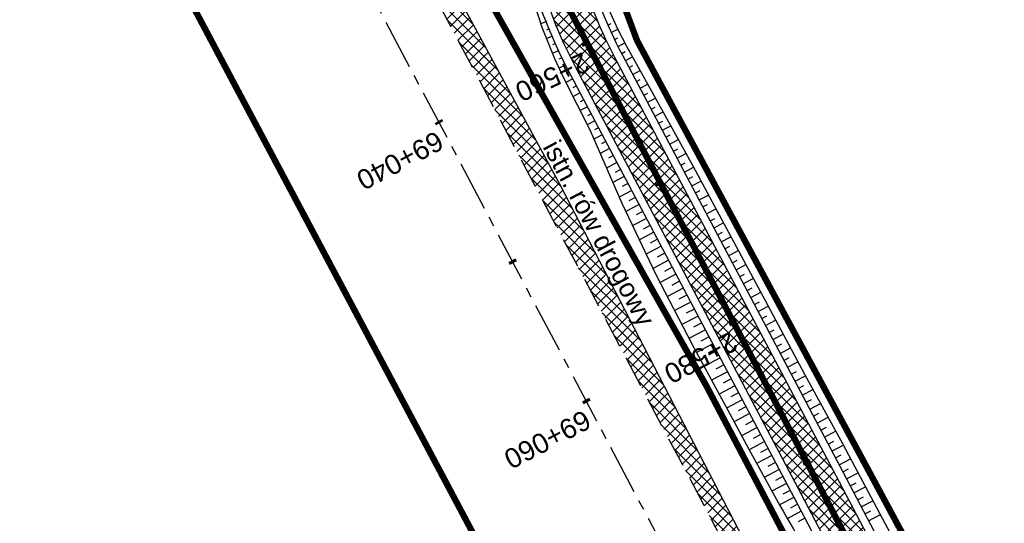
# Model space of a CAD drawing. Header units: metres. Extents: x 7529682 to 7533751, y 5721195 to 5727842.
# Tile 89 of 210: x 7530874 to 7530936, y 5725508 to 5725540. Entities that reach past the tile are written whole.
import ezdxf

# ---------------------------------------------------------------- set-up
doc = ezdxf.new("R2010")
doc.units = ezdxf.units.M
for name, pattern in [('817-dzialki-09-05-04$0$HIDDEN', [0.375, 0.25, -0.125]), ('ACAD_ISO05W100', [33, 24, -3, 0, -3, 0, -3]), ('CENTER', [50.8, 31.75, -6.35, 6.35, -6.35]), ('CENTER2', [28.575, 19.05, -3.175, 3.175, -3.175]), ('HIDDEN', [9.525, 6.35, -3.175])]:
    doc.linetypes.add(name, pattern=pattern)
for name, color, linetype in [('C-DROGI-SYTUACJA', 7, 'Continuous'), ('C-DROGI-SYTUACJA-ETYKIETY', 7, 'Continuous'), ('D-hatch-pobocza', 131, 'Continuous'), ('D-pobocza', 60, 'Continuous'), ('D-rowy', 160, 'Continuous'), ('D-skarpa', 2, 'Continuous'), ('D-skarpa-kreskowanie', 2, 'Continuous')]:
    doc.layers.add(name, color=color, linetype=linetype)
for name, color, linetype, lineweight, true_color in [('D-ewidencja-numery', 7, 'Continuous', 50, 0x40ff00), ('D-hatch-ciag-pieszo-rowerowy', 7, 'Continuous', 13, 0xff9f80), ('D-LR-etap-III', 7, '817-dzialki-09-05-04$0$HIDDEN', 50, 0x00008f)]:
    doc.layers.add(name, color=color, linetype=linetype, lineweight=lineweight, true_color=true_color)
for name, color, linetype, lineweight in [('D-krawędzie', 3, 'Continuous', 30), ('D-obrzeża', 2, 'Continuous', 30), ('D-opisy', 2, 'Continuous', 30), ('D-oś', 10, 'CENTER', 30), ('D-pas-drogowy', 7, 'ACAD_ISO05W100', 50)]:
    doc.layers.add(name, color=color, linetype=linetype, lineweight=lineweight)
doc.layers.add('poprzeczki', color=7, linetype='Continuous', true_color=0x0000c7)
doc.styles.get("Standard").update_dxf_attribs({"font": 'arial.ttf'})
pattern_1 = [(45, (0, 0), (-0.33675960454, 0.33675960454), []), (135, (0, 0), (-0.33675960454, -0.33675960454), [])]

# ---------------------------------------------------------------- blocks, each defined once
blk = doc.blocks.new('AeccTickLine')
at = {"color": 0, "linetype": 'ByBlock', "lineweight": -2}
blk.add_line((0, 1), (0, -1), dxfattribs=at)

msp = doc.modelspace()

# ---------------------------------------------------------------- hatches: boundary and pattern name
at = {"layer": 'D-hatch-ciag-pieszo-rowerowy'}
h = msp.add_hatch(dxfattribs=at)
h.set_pattern_fill('ANSI37', color=256, scale=0.15, style=0)
h.set_pattern_definition(pattern_1)
h.paths.add_polyline_path([(7530908.012, 5725550.564), (7530907.843, 5725555.506, 0.112773), (7530906.702, 5725559.812), (7530903.597, 5725565.724, -0.119345), (7530903.024, 5725568.007), (7530902.99, 5725572.112), (7530902.831, 5725572.036), (7530899.665, 5725570.523), (7530904.4, 5725561.506, -0.112773), (7530906.681, 5725552.894), (7530906.773, 5725550.234, 0.113466), (7530910.233, 5725537.244), (7530924.386, 5725510.469), (7530927.177, 5725505.157), (7530928.436, 5725505.448), (7530925.491, 5725511.052), (7530911.472, 5725537.574, -0.113466)])
h.paths.add_polyline_path([(7530906.773, 5725550.234), (7530906.681, 5725552.894, 0.112773), (7530904.4, 5725561.506), (7530899.665, 5725570.523), (7530898.537, 5725569.984), (7530903.161, 5725561.178, -0.112773), (7530905.442, 5725552.566), (7530905.533, 5725549.904, 0.113466), (7530908.993, 5725536.913), (7530923.28, 5725509.886), (7530925.918, 5725504.866), (7530927.177, 5725505.157), (7530924.386, 5725510.469), (7530910.233, 5725537.244, -0.113466)])
at = {"layer": 'D-hatch-pobocza'}
h = msp.add_hatch(dxfattribs=at)
h.set_pattern_fill('ANSI37', color=256, scale=0.15, style=0)
h.set_pattern_definition(pattern_1)
h.paths.add_polyline_path([(7531057.01, 5725246.72), (7531044.19, 5725271.11), (7531030.97, 5725296.42), (7531019.37, 5725318.31), (7531007.54, 5725340.71), (7530994.47, 5725365.47), (7530982.58, 5725387.65), (7530971.81, 5725408.22), (7530959.96, 5725430.76), (7530944.54, 5725460.14), (7530935.92, 5725477.07), (7530923.1, 5725500.31), (7530908, 5725529.49), (7530889.658, 5725563.375), (7530889.586, 5725561.257), (7530918.172, 5725507.178), (7530950.163, 5725446.305), (7530993.419, 5725364.265), (7531022.766, 5725308.719), (7531053.81, 5725249.872), (7531081.166, 5725197.875), (7531103.902, 5725154.541), (7531128.123, 5725108.448), (7531149.321, 5725068.209), (7531151.44, 5725067.36), (7531152.004, 5725067.286), (7531141.2, 5725086.69), (7531129.87, 5725108.78), (7531118.46, 5725130.11), (7531107.39, 5725151.39), (7531095.36, 5725174.01), (7531083.61, 5725196.49), (7531071.56, 5725218.8)])

# ---------------------------------------------------------------- linework, layer by layer
at = {"layer": 'C-DROGI-SYTUACJA', "color": 10, "linetype": 'CENTER2', "lineweight": 35, "ltscale": 0.2}
msp.add_lwpolyline([(7530894.636, 5725580.102), (7530904.4, 5725561.506, -0.112773), (7530906.681, 5725552.894), (7530906.773, 5725550.234, 0.113466), (7530910.233, 5725537.244), (7530924.386, 5725510.469), (7530956.378, 5725449.593), (7530999.633, 5725367.556), (7531020.53, 5725328.004, 0.004067), (7531022.845, 5725323.708), (7531022.845, 5725323.708), (7531032.808, 5725305.571, -0.004228)], format="xyb", dxfattribs=at)
at = {"layer": 'D-ewidencja-numery', "color": 12, "ltscale": 15, "true_color": 0xc70000}
msp.add_lwpolyline([(7530900.952, 5725579.946), (7530904.81, 5725571.977), (7530903.682, 5725568.566), (7530908.901, 5725558.845), (7530910.252, 5725545.672), (7530912.873, 5725538.646), (7530945.278, 5725478.464), (7530959.692, 5725450.246), (7531002.827, 5725368.192), (7531044.704, 5725290.314), (7531064.099, 5725253.213), (7531083.01, 5725216.678), (7531113.013, 5725158.466), (7531137.364, 5725113.071), (7531150.831, 5725086.712), (7531159.746, 5725076.641), (7531166.31, 5725074.58), (7531172.29, 5725062.58)], dxfattribs=at)
at = {"layer": 'D-krawędzie', "linetype": 'HIDDEN', "ltscale": 0.3, "flags": 128}
msp.add_lwpolyline([(7530572.01, 5726166.06), (7530620.381, 5726072.761), (7530641.555, 5726032.008), (7530660.961, 5725995.07), (7530689.128, 5725941.54), (7530707.336, 5725907.032), (7530725.256, 5725873.093), (7530743.97, 5725837.654), (7530770.527, 5725787.119), (7530787.864, 5725754.267), (7530809.898, 5725712.542), (7530824.739, 5725684.389), (7530840.856, 5725653.693), (7530860.675, 5725616.154), (7530865.283, 5725607.394), (7530878.05, 5725583.08), (7530918.172, 5725507.178), (7530950.163, 5725446.305), (7530993.419, 5725364.265), (7531022.766, 5725308.719), (7531053.81, 5725249.872), (7531081.166, 5725197.875), (7531103.902, 5725154.541), (7531128.123, 5725108.448), (7531149.3, 5725068.25), (7531167.38, 5725033.767), (7531197.165, 5724976.988), (7531228.151, 5724918.034), (7531253.153, 5724870.491), (7531286.796, 5724806.654), (7531306.74, 5724768.665), (7531335.094, 5724714.652), (7531357.319, 5724672.439), (7531373.645, 5724641.454), (7531392.162, 5724605.999), (7531418.48, 5724555.853), (7531439.727, 5724515.582), (7531468.399, 5724461.077), (7531491.782, 5724416.528), (7531531.99, 5724339.833), (7531557.227, 5724291.659), (7531569.852, 5724267.577), (7531591.376, 5724226.548), (7531610.004, 5724191.103), (7531616.883, 5724177.999), (7531629.985, 5724153.025), (7531641.007, 5724132.022), (7531664.906, 5724087.617), (7531677.644, 5724064.786), (7531683.112, 5724054.988), (7531686.753, 5724048.18), (7531695.448, 5724031.697), (7531703.749, 5724015.917), (7531709.214, 5724005.514), (7531719.389, 5723986.147), (7531726.295, 5723973), (7531732.741, 5723960.736), (7531735.13, 5723956.19)], dxfattribs=at)
at = {"layer": 'D-LR-etap-III', "ltscale": 10, "flags": 128}
msp.add_lwpolyline([(7531750.474, 5723895.103, 0.4, 0.4, 0), (7531750.505, 5723895.13, 0.4, 0.4, 0), (7531682.71, 5724022.92, 0.4, 0.4, 0), (7531619.177, 5724147.204, 0.4, 0.4, 0), (7531592.309, 5724198.489, 0.4, 0.4, 0), (7531553.264, 5724272.919, 0.4, 0.4, 0), (7531504.02, 5724366.79, 0.4, 0.4, 0), (7531482.09, 5724407.62, 0.4, 0.4, 0), (7531412.35, 5724541.183, 0.4, 0.4, 0), (7531388.464, 5724586.93, 0.4, 0.4, 0), (7531345.12, 5724669.94, 0.4, 0.4, 0), (7531127.66, 5725081.67, 0.4, 0.4, 0), (7531059.253, 5725211.041, 0.4, 0.4, 0), (7531008.007, 5725307.954, 0.4, 0.4, 0), (7530964.182, 5725390.836, 0.4, 0.4, 0), (7530914.557, 5725484.684, 0.4, 0.4, 0), (7530865.243, 5725577.494, 0.4, 0.4, 0), (7530840.085, 5725624.059, 0.4, 0.4, 0), (7530802.56, 5725694.925, 0.4, 0.4, 0), (7530755.54, 5725787.51, 0.4, 0.4, 0), (7530708.718, 5725876.303, 0.4, 0.4, 0), (7530695.12, 5725902.09, 0.4, 0.4, 0), (7530642.914, 5726001.078, 0.4, 0.4, 0), (7530634.935, 5726016.147, 0.4, 0.4, 0), (7530610.82, 5726061.93, 0.4, 0.4, 0), (7530610.82, 5726061.93, 0.4, 0.4, 0), (7530607.21, 5726063.51, 0.4, 0.4, 0), (7530597.42, 5726080.68, 0.4, 0.4, 0), (7530591.16, 5726088.44, 0.4, 0.4, 0), (7530581.28, 5726107.21, 0.4, 0.4, 0), (7530571.29, 5726130.56, 0.4, 0.4, 0), (7530549.555, 5726171.527, 0.4, 0.4, 0), (7530531.014, 5726206.474, 0.4, 0.4, 0), (7530516.461, 5726236.017, 0.4, 0.4, 0), (7530500.799, 5726266.141, 0.4, 0.4, 0), (7530491.35, 5726283.94, 0.4, 0.4, 0), (7530482.4, 5726303.41, 0.4, 0.4, 0), (7530482.4, 5726303.41, 0.4, 0.4, 0), (7530450.41, 5726357.28, 0.4, 0.4, 0), (7530397.759, 5726458.5, 0.4, 0.4, 0), (7530334.708, 5726583.665, 0.4, 0.4, 0), (7530303.939, 5726645.168, 0.4, 0.4, 0), (7530300.51, 5726651.778, 0.4, 0.4, 0), (7530289.214, 5726671.967, 0.4, 0.4, 0), (7530281.54, 5726685.57, 0.4, 0.4, 0), (7530261.371, 5726724.163, 0.4, 0.4, 0), (7530254.03, 5726738.21, 0.4, 0.4, 0), (7530197.22, 5726845.06, 0.4, 0.4, 0), (7530194.71, 5726849.15, 0.4, 0.4, 0), (7530195.92, 5726850.75, 0.4, 0.4, 0), (7530170.547, 5726892.961, 0.4, 0.4, 0), (7530143.175, 5726945.066, 0.4, 0.4, 0), (7530105.06, 5727018.32, 0.4, 0.4, 0), (7530100.06, 5727027.16, 0.4, 0.4, 0), (7530062.319, 5727099.625, 0.4, 0.4, 0), (7530015.379, 5727189.42, 0.4, 0.4, 0), (7529983.208, 5727250.207, 0.4, 0.4, 0), (7529953.284, 5727306.747, 0.4, 0.4, 0), (7529900.671, 5727406.159, 0.4, 0.4, 0), (7529890.63, 5727425.131, 0.4, 0.4, 0), (7529875.155, 5727454.426, 0.4, 0.4, 0), (7529857.56, 5727487.787, 0.4, 0.4, 0), (7529835.194, 5727530.193, 0.4, 0.4, 0), (7529811.741, 5727574.662, 0.4, 0.4, 0), (7529792.102, 5727611.923, 0.4, 0.4, 0), (7529768.066, 5727657.47, 0.4, 0.4, 0), (7529755.211, 5727682.131, 0.4, 0.4, 0), (7529753.31, 5727681.13, 0.4, 0.4, 0), (7529739.21, 5727707.77, 0.4, 0.4, 0), (7529735.395, 5727711.252, 0.4, 0.4, 0), (7529725.42, 5727730.2, 0.4, 0.4, 0), (7529723.55, 5727729.88, 0.4, 0.4, 0), (7529695.567, 5727782.932, 0.4, 0.4, 0), (7529717.68, 5727794.024, 0.4, 0.4, 0), (7529736.275, 5727758.647, 0.4, 0.4, 0), (7529736.275, 5727758.647, 0.4, 0.4, 0), (7529744.511, 5727750.406, 0.4, 0.4, 0), (7529744.511, 5727750.406, 0.4, 0.4, 0), (7529750.283, 5727738.55, 0.4, 0.4, 0), (7529777.109, 5727687.569, 0.4, 0.4, 0), (7529796.515, 5727651.33, 0.4, 0.4, 0), (7529814.938, 5727616.793, 0.4, 0.4, 0), (7529839.007, 5727572.304, 0.4, 0.4, 0), (7529860.618, 5727532.509, 0.4, 0.4, 0), (7529882.349, 5727491.504, 0.4, 0.4, 0), (7529904.865, 5727449.096, 0.4, 0.4, 0), (7529920.747, 5727418.885, 0.4, 0.4, 0), (7529946.677, 5727368.547, 0.4, 0.4, 0), (7529972.025, 5727320.573, 0.4, 0.4, 0), (7529987.74, 5727290.153, 0.4, 0.4, 0), (7529996.497, 5727273.662, 0.4, 0.4, 0), (7530017.541, 5727234.203, 0.4, 0.4, 0), (7530033.054, 5727204.864, 0.4, 0.4, 0), (7530051.623, 5727170.223, 0.4, 0.4, 0), (7530069.277, 5727137.016, 0.4, 0.4, 0), (7530089.385, 5727097.534, 0.4, 0.4, 0), (7530109.713, 5727060.747, 0.4, 0.4, 0), (7530136.77, 5727011.64, 0.4, 0.4, 0), (7530162.447, 5726962.744, 0.4, 0.4, 0), (7530187.674, 5726916.992, 0.4, 0.4, 0), (7530207.821, 5726879.335, 0.4, 0.4, 0), (7530230.626, 5726834.519, 0.4, 0.4, 0), (7530262.288, 5726776.618, 0.4, 0.4, 0), (7530277.51, 5726760.213, 0.4, 0.4, 0), (7530286.037, 5726744.107, 0.4, 0.4, 0), (7530288.097, 5726735.884, 0.4, 0.4, 0), (7530290.394, 5726725.047, 0.4, 0.4, 0), (7530296.177, 5726713.583, 0.4, 0.4, 0), (7530302.726, 5726701.182, 0.4, 0.4, 0), (7530325.685, 5726657.466, 0.4, 0.4, 0), (7530343.244, 5726623.649, 0.4, 0.4, 0), (7530360.23, 5726591.747, 0.4, 0.4, 0), (7530383.209, 5726548.059, 0.4, 0.4, 0), (7530406.018, 5726503.606, 0.4, 0.4, 0), (7530427.465, 5726462.62, 0.4, 0.4, 0), (7530447.928, 5726424.388, 0.4, 0.4, 0), (7530471.127, 5726379.921, 0.4, 0.4, 0), (7530490.501, 5726343.033, 0.4, 0.4, 0), (7530509.499, 5726306.733, 0.4, 0.4, 0), (7530529.89, 5726267.244, 0.4, 0.4, 0), (7530543.852, 5726238.99, 0.4, 0.4, 0), (7530554.809, 5726218.944, 0.4, 0.4, 0), (7530559.027, 5726212.223, 0.4, 0.4, 0), (7530563.061, 5726206.41, 0.4, 0.4, 0), (7530566.934, 5726200.464, 0.4, 0.4, 0), (7530569.771, 5726194.902, 0.4, 0.4, 0), (7530571.473, 5726191.282, 0.4, 0.4, 0), (7530572.839, 5726188.025, 0.4, 0.4, 0), (7530575.295, 5726182.035, 0.4, 0.4, 0), (7530579.737, 5726173.306, 0.4, 0.4, 0), (7530583.3, 5726167.41, 0.4, 0.4, 0), (7530593.4, 5726163.33, 0.4, 0.4, 0), (7530598.618, 5726155.264, 0.4, 0.4, 0), (7530608.258, 5726140.497, 0.4, 0.4, 0), (7530603.27, 5726136.83, 0.4, 0.4, 0), (7530606.53, 5726131.84, 0.4, 0.4, 0), (7530604.239, 5726124.217, 0.4, 0.4, 0), (7530605.847, 5726121.63, 0.4, 0.4, 0), (7530608.972, 5726116.164, 0.4, 0.4, 0), (7530618.114, 5726097.791, 0.4, 0.4, 0), (7530651.213, 5726034.96, 0.4, 0.4, 0), (7530670.244, 5725998.611, 0.4, 0.4, 0), (7530698.075, 5725945.953, 0.4, 0.4, 0), (7530716.506, 5725911.305, 0.4, 0.4, 0), (7530735.223, 5725875.667, 0.4, 0.4, 0), (7530752.504, 5725842.155, 0.4, 0.4, 0), (7530778.311, 5725793.501, 0.4, 0.4, 0), (7530797.5, 5725756.382, 0.4, 0.4, 0), (7530812.519, 5725728.289, 0.4, 0.4, 0), (7530820.039, 5725713.16, 0.4, 0.4, 0), (7530822.422, 5725710.194, 0.4, 0.4, 0), (7530833.155, 5725688.801, 0.4, 0.4, 0), (7530849.629, 5725656.159, 0.4, 0.4, 0), (7530867.983, 5725621.964, 0.4, 0.4, 0), (7530872.63, 5725612.888, 0.4, 0.4, 0), (7530880.354, 5725597.595, 0.4, 0.4, 0), (7530883.839, 5725593.389, 0.4, 0.4, 0), (7530891.782, 5725587.763, 0.4, 0.4, 0), (7530895.039, 5725584.281, 0.4, 0.4, 0), (7530897.034, 5725580.941, 0.4, 0.4, 0), (7530900.952, 5725579.946, 0.4, 0.4, 0), (7530904.81, 5725571.977, 0.4, 0.4, 0), (7530903.682, 5725568.566, 0.4, 0.4, 0), (7530908.901, 5725558.845, 0.4, 0.4, 0), (7530910.252, 5725545.672, 0.4, 0.4, 0), (7530912.873, 5725538.646, 0.4, 0.4, 0), (7530945.278, 5725478.464, 0.4, 0.4, 0), (7530959.692, 5725450.246, 0.4, 0.4, 0), (7531002.827, 5725368.192, 0.4, 0.4, 0), (7531044.704, 5725290.314, 0.4, 0.4, 0), (7531064.099, 5725253.213, 0.4, 0.4, 0), (7531083.01, 5725216.678, 0.4, 0.4, 0), (7531113.013, 5725158.466, 0.4, 0.4, 0), (7531137.364, 5725113.071, 0.4, 0.4, 0), (7531150.831, 5725086.712, 0.4, 0.4, 0), (7531159.746, 5725076.641, 0.4, 0.4, 0), (7531166.31, 5725074.58, 0.4, 0.4, 0), (7531172.29, 5725062.58, 0.4, 0.4, 0), (7531170.59, 5725055.606, 0.4, 0.4, 0), (7531173.733, 5725044.081, 0.4, 0.4, 0), (7531215.342, 5724964.86, 0.4, 0.4, 0), (7531238.054, 5724921.685, 0.4, 0.4, 0), (7531262.39, 5724875.283, 0.4, 0.4, 0), (7531295.587, 5724811.266, 0.4, 0.4, 0), (7531348.488, 5724712.363, 0.4, 0.4, 0), (7531363.741, 5724682.684, 0.4, 0.4, 0), (7531366.987, 5724675.865, 0.4, 0.4, 0), (7531382.541, 5724646.111, 0.4, 0.4, 0), (7531401.299, 5724610.875, 0.4, 0.4, 0), (7531428.965, 5724558.862, 0.4, 0.4, 0), (7531449.111, 5724520.398, 0.4, 0.4, 0), (7531477.293, 5724465.831, 0.4, 0.4, 0), (7531500.996, 5724421.113, 0.4, 0.4, 0), (7531512.122, 5724400.549, 0.4, 0.4, 0), (7531513.782, 5724396.757, 0.4, 0.4, 0), (7531526.32, 5724379.39, 0.4, 0.4, 0), (7531566.784, 5724302.736, 0.4, 0.4, 0), (7531612.277, 5724225.61, 0.4, 0.4, 0), (7531620.493, 5724210.548, 0.4, 0.4, 0), (7531631.578, 5724196.258, 0.4, 0.4, 0), (7531653.484, 5724152.434, 0.4, 0.4, 0), (7531661.151, 5724128.494, 0.4, 0.4, 0), (7531673.881, 5724101.186, 0.4, 0.4, 0), (7531684.691, 5724081.184, 0.4, 0.4, 0), (7531699.212, 5724051.17, 0.4, 0.4, 0), (7531704.034, 5724040.584, 0.4, 0.4, 0), (7531704.034, 5724040.584, 0.4, 0.4, 0), (7531703.913, 5724037.17, 0.4, 0.4, 0), (7531736.42, 5723969.232, 0.4, 0.4, 0), (7531738.285, 5723967.699, 0.4, 0.4, 0), (7531742.181, 5723962.346, 0.4, 0.4, 0), (7531744.286, 5723958.616, 0.4, 0.4, 0), (7531755.393, 5723944.193, 0.4, 0.4, 0), (7531758.69, 5723936.76, 0.4, 0.4, 0), (7531780.08, 5723929.25, 0.4, 0.4, 0), (7531792.612, 5723906.338, 0.4, 0.4, 0), (7531792.612, 5723906.338, 0.4, 0.4, 0), (7531756.962, 5723883.055, 0.4, 0.4, 0), (7531750.46, 5723895.13, 0.4, 0.4, 0), (7531750.46, 5723895.13, 0, 0, 0)], format="xyseb", dxfattribs=at)
at = {"layer": 'D-obrzeża'}
for points in [[(7531033.909, 5725306.164), (7531023.945, 5725324.301, -0.004067), (7531021.63, 5725328.597), (7531000.738, 5725368.139), (7530957.484, 5725450.176), (7530925.491, 5725511.052), (7530911.472, 5725537.574, -0.113466), (7530908.012, 5725550.564), (7530907.843, 5725555.506, 0.112773), (7530906.702, 5725559.812), (7530903.597, 5725565.724, -0.119345), (7530903.024, 5725568.007), (7530902.99, 5725572.112)], [(7530898.537, 5725569.984), (7530903.161, 5725561.178, -0.112773), (7530905.442, 5725552.566), (7530905.533, 5725549.904, 0.113466), (7530908.993, 5725536.913), (7530923.28, 5725509.886), (7530955.272, 5725449.011), (7530998.527, 5725366.973), (7531019.429, 5725327.411, 0.004067), (7531021.744, 5725323.115), (7531031.707, 5725304.978, -0.004228)]]:
    msp.add_lwpolyline(points, format="xyb", dxfattribs=at)
at = {"layer": 'D-oś', "ltscale": 0.1}
msp.add_lwpolyline([(7531164.28, 5725032.142), (7531146.202, 5725066.622), (7531125.026, 5725106.818), (7531100.803, 5725152.914), (7531078.067, 5725196.247), (7531050.713, 5725248.241), (7531019.672, 5725307.084), (7530990.323, 5725362.632), (7530947.066, 5725444.675), (7530915.075, 5725505.546), (7530874.954, 5725581.449)], dxfattribs=at)
at = {"layer": 'D-pas-drogowy', "ltscale": 0.2, "flags": 128}
msp.add_lwpolyline([(7531633.019, 5724182.834, 0.4, 0.4, 0), (7531617.559, 5724211.608, 0.4, 0.4, 0), (7531566.784, 5724302.736, 0.4, 0.4, 0), (7531538.419, 5724356.47, 0.4, 0.4, 0), (7531526.32, 5724379.39, 0.4, 0.4, 0), (7531516.102, 5724393.607, 0.4, 0.4, 0.001485), (7531513.78, 5724396.838, 0.4, 0.4, 0), (7531501.87, 5724413.41, 0.4, 0.4, 0), (7531474.926, 5724464.508, 0.4, 0.4, 0), (7531446.2, 5724518.992, 0.4, 0.4, 0), (7531424.962, 5724559.262, 0.4, 0.4, 0), (7531398.444, 5724609.566, 0.4, 0.4, 0), (7531379.647, 5724645.216, 0.4, 0.4, 0), (7531365.23, 5724672.56, 0.4, 0.4, 0), (7531341.306, 5724717.915, 0.4, 0.4, 0), (7531312.9, 5724771.789, 0.4, 0.4, 0), (7531292.591, 5724810.307, 0.4, 0.4, 0), (7531259.392, 5724873.271, 0.4, 0.4, 0), (7531233.74, 5724921.923, 0.4, 0.4, 0), (7531203.073, 5724980.092, 0.4, 0.4, 0), (7531173.471, 5725036.225, 0.4, 0.4, 0), (7531168.27, 5725046.09, 0.4, 0.4, 0), (7531172.29, 5725062.58, 0.4, 0.4, 0), (7531166.31, 5725074.58, 0.4, 0.4, 0), (7531150.32, 5725079.6, 0.4, 0.4, 0), (7531141.5, 5725096.43, 0.4, 0.4, 0), (7531109.312, 5725157.814, 0.4, 0.4, 0), (7531086.641, 5725201.048, 0.4, 0.4, 0), (7531059.198, 5725253.384, 0.4, 0.4, 0), (7531028.207, 5725312.489, 0.4, 0.4, 0), (7530999.105, 5725367.99, 0.4, 0.4, 0), (7530956.248, 5725449.725, 0.4, 0.4, 0), (7530924.398, 5725510.464, 0.4, 0.4, 0), (7530897.51, 5725561.74, 0.4, 0.4, 0), (7530894.46, 5725566.14, 0.4, 0.4, 0), (7530892.16, 5725570.49, 0.4, 0.4, 0), (7530869.363, 5725613.307, 0.4, 0.4, 0), (7530861.694, 5725627.705, 0.4, 0.4, 0), (7530852.74, 5725644.52, 0.4, 0.4, 0), (7530831.51, 5725684.2, 0.4, 0.4, 0), (7530811.13, 5725722.52, 0.4, 0.4, 0), (7530792.348, 5725757.941, 0.4, 0.4, 0), (7530768.03, 5725803.8, 0.4, 0.4, 0), (7530748.769, 5725840.179, 0.4, 0.4, 0), (7530727.7, 5725879.97, 0.4, 0.4, 0), (7530712.098, 5725909.545, 0.4, 0.4, 0), (7530693.644, 5725944.645, 0.4, 0.4, 0), (7530665.702, 5725997.539, 0.4, 0.4, 0), (7530641.76, 5726042.88, 0.4, 0.4, 0), (7530616.5, 5726091.48, 0.4, 0.4, 0), (7530604.628, 5726114.32, 0.4, 0.4, -0.007763), (7530602.5, 5726118.43, 0.4, 0.4, 0), (7530603.992, 5726123.395, 0.4, 0.4, 0), (7530606.53, 5726131.84, 0.4, 0.4, 0), (7530603.27, 5726136.83, 0.4, 0.4, 0), (7530593.776, 5726151.369, 0.4, 0.4, 0), (7530590.203, 5726156.84, 0.4, 0.4, 0), (7530583.3, 5726167.41, 0.4, 0.4, 0), (7530580.578, 5726170.428, 0.4, 0.4, 0), (7530575.85, 5726175.67, 0.4, 0.4, 0), (7530569.01, 5726186.66, 0.4, 0.4, 0), (7530562.555, 5726199.189, 0.4, 0.4, 0), (7530555.67, 5726211.39, 0.4, 0.4, 0), (7530548.29, 5726224.23, 0.4, 0.4, 0), (7530540.58, 5726237.71, 0.4, 0.4, 0), (7530532.68, 5726252.65, 0.4, 0.4, 0), (7530524.06, 5726269.35, 0.4, 0.4, 0), (7530502.82, 5726309.91, 0.4, 0.4, 0), (7530488.83, 5726336.63, 0.4, 0.4, 0), (7530466.03, 5726380.16, 0.4, 0.4, 0), (7530438.47, 5726432.77, 0.4, 0.4, 0), (7530424.53, 5726459.09, 0.4, 0.4, 0), (7530401.63, 5726502.97, 0.4, 0.4, 0), (7530383.38, 5726538.06, 0.4, 0.4, 0), (7530353.97, 5726593.52, 0.4, 0.4, 0), (7530338.47, 5726622.74, 0.4, 0.4, 0), (7530322.01, 5726653.88, 0.4, 0.4, 0), (7530297.54, 5726700.33, 0.4, 0.4, 0), (7530287.38, 5726719.6, 0.4, 0.4, 0), (7530285.95, 5726722.316, 0.4, 0.4, 0), (7530280.26, 5726733.12, 0.4, 0.4, 0), (7530266.73, 5726758.74, 0.4, 0.4, 0), (7530260.42, 5726770.47, 0.4, 0.4, 0), (7530253.25, 5726783.82, 0.4, 0.4, 0), (7530244.95, 5726799.33, 0.4, 0.4, 0), (7530239.39, 5726808.49, 0.4, 0.4, 0), (7530238.29, 5726807.9, 0.4, 0.4, 0), (7530218.11, 5726850.67, 0.4, 0.4, 0), (7530175.907, 5726928.168, 0.4, 0.4, 0), (7530096.68, 5727076.15, 0.4, 0.4, 0), (7530094.68, 5727079.89, 0.4, 0.4, 0), (7530064.597, 5727135.523, 0.4, 0.4, 0), (7530046.731, 5727168.892, 0.4, 0.4, 0), (7530025.803, 5727208.461, 0.4, 0.4, 0), (7530012.847, 5727232.979, 0.4, 0.4, 0), (7529994.15, 5727268.45, 0.4, 0.4, 0), (7529981.671, 5727291.93, 0.4, 0.4, 0), (7529949.89, 5727351.73, 0.4, 0.4, 0), (7529924.75, 5727399.03, 0.4, 0.4, 0), (7529915.516, 5727417.1, 0.4, 0.4, 0), (7529885.83, 5727475.19, 0.4, 0.4, 0), (7529862.56, 5727519.97, 0.4, 0.4, 0), (7529852.985, 5727538.191, 0.4, 0.4, 0), (7529836.513, 5727569.511, 0.4, 0.4, 0), (7529815.369, 5727609.141, 0.4, 0.4, 0), (7529792.795, 5727651.247, 0.4, 0.4, 0), (7529774.199, 5727685.858, 0.4, 0.4, 0), (7529746.966, 5727736.059, 0.4, 0.4, 0), (7529733.92, 5727757.62, 0.4, 0.4, 0), (7529708.607, 5727806.389, 0.4, 0.4, 0), (7529688.492, 5727796.345, 0.4, 0.4, 0), (7529723.55, 5727729.88, 0.4, 0.4, 0), (7529725.42, 5727730.2, 0.4, 0.4, 0), (7529735.38, 5727711.28, 0.4, 0.4, 0), (7529739.21, 5727707.77, 0.4, 0.4, 0), (7529753.31, 5727681.13, 0.4, 0.4, 0), (7529755.178, 5727682.114, 0.4, 0.4, 0), (7529792.102, 5727611.923, 0.4, 0.4, 0), (7529811.741, 5727574.662, 0.4, 0.4, 0), (7529835.194, 5727530.193, 0.4, 0.4, 0), (7529857.56, 5727487.787, 0.4, 0.4, 0), (7529875.155, 5727454.426, 0.4, 0.4, 0), (7529890.63, 5727425.131, 0.4, 0.4, 0), (7529900.671, 5727406.159, 0.4, 0.4, 0), (7529953.284, 5727306.747, 0.4, 0.4, 0), (7529983.208, 5727250.207, 0.4, 0.4, 0), (7530015.379, 5727189.42, 0.4, 0.4, 0), (7530062.319, 5727099.625, 0.4, 0.4, 0), (7530100.06, 5727027.16, 0.4, 0.4, 0), (7530105.06, 5727018.32, 0.4, 0.4, 0), (7530143.175, 5726945.066, 0.4, 0.4, 0), (7530170.547, 5726892.961, 0.4, 0.4, 0), (7530195.92, 5726850.75, 0.4, 0.4, 0), (7530194.71, 5726849.15, 0.4, 0.4, 0), (7530197.22, 5726845.06, 0.4, 0.4, 0), (7530254.03, 5726738.21, 0.4, 0.4, 0), (7530261.371, 5726724.163, 0.4, 0.4, 0), (7530281.54, 5726685.57, 0.4, 0.4, 0), (7530289.214, 5726671.967, 0.4, 0.4, 0), (7530300.51, 5726651.778, 0.4, 0.4, 0), (7530303.939, 5726645.168, 0.4, 0.4, 0), (7530334.708, 5726583.665, 0.4, 0.4, 0), (7530397.759, 5726458.5, 0.4, 0.4, 0), (7530450.41, 5726357.28, 0.4, 0.4, 0), (7530482.4, 5726303.41, 0.4, 0.4, 0), (7530483.688, 5726301.003, 0.4, 0.4, 0), (7530491.35, 5726283.94, 0.4, 0.4, 0), (7530512.67, 5726243.78, 0.4, 0.4, 0), (7530529.43, 5726209.46, 0.4, 0.4, 0), (7530571.29, 5726130.56, 0.4, 0.4, 0), (7530581.28, 5726107.21, 0.4, 0.4, 0), (7530591.16, 5726088.44, 0.4, 0.4, 0), (7530597.42, 5726080.68, 0.4, 0.4, 0), (7530607.21, 5726063.51, 0.4, 0.4, 0), (7530610.82, 5726061.93, 0.4, 0.4, 0), (7530634.935, 5726016.147, 0.4, 0.4, 0), (7530642.914, 5726001.078, 0.4, 0.4, 0), (7530695.12, 5725902.09, 0.4, 0.4, 0), (7530708.718, 5725876.303, 0.4, 0.4, 0), (7530755.54, 5725787.51, 0.4, 0.4, 0), (7530802.56, 5725694.925, 0.4, 0.4, 0), (7530840.085, 5725624.059, 0.4, 0.4, 0), (7530865.243, 5725577.494, 0.4, 0.4, 0), (7530914.557, 5725484.684, 0.4, 0.4, 0), (7530964.182, 5725390.836, 0.4, 0.4, 0), (7531008.007, 5725307.954, 0.4, 0.4, 0), (7531059.253, 5725211.041, 0.4, 0.4, 0), (7531127.66, 5725081.67, 0.4, 0.4, 0), (7531345.12, 5724669.94, 0.4, 0.4, 0), (7531388.464, 5724586.93, 0.4, 0.4, 0), (7531412.35, 5724541.183, 0.4, 0.4, 0), (7531482.09, 5724407.62, 0.4, 0.4, 0), (7531504.02, 5724366.79, 0.4, 0.4, 0), (7531519.374, 5724337.52, 0.4, 0.4, 0), (7531563.749, 5724252.932, 0.4, 0.4, 0), (7531602.175, 5724179.681, 0.4, 0.4, 0), (7531619.177, 5724147.204, 0.4, 0.4, 0), (7531625.038, 5724135.635, 0.4, 0.4, 0), (7531656.796, 5724073.316, 0.4, 0.4, 0), (7531675.12, 5724037.36, 0.4, 0.4, 0), (7531682.71, 5724022.92, 0.4, 0.4, 0), (7531705.565, 5723979.811, 0.4, 0.4, 0), (7531736.606, 5723921.262, 0.4, 0.4, 0), (7531750.46, 5723895.13, 0.4, 0.4, 0), (7531740.77, 5723886.56, 0.4, 0.4, 0), (7531732.86, 5723885, 0.4, 0.4, 0), (7531722.18, 5723887.77, 0.4, 0.4, 0), (7531729.87, 5723862.17, 0.4, 0.4, 0), (7531742.92, 5723861.93, 0.4, 0.4, 0), (7531763.71, 5723859.52, 0.4, 0.4, 0), (7531768.42, 5723854.12, 0.4, 0.4, 0), (7531787.42, 5723817.97, 0.4, 0.4, 0), (7531795.57, 5723809.82, 0.4, 0.4, 0), (7531816.347, 5723819.85, 0.4, 0.4, 0), (7531816.347, 5723819.85, 0.4, 0.4, 0), (7531805.06, 5723843.23, 0.4, 0.4, 0), (7531803.61, 5723886.23, 0.4, 0.4, 0), (7531803.61, 5723886.23, 0.4, 0.4, 0), (7531780.08, 5723929.25, 0.4, 0.4, 0), (7531758.69, 5723936.76, 0.4, 0.4, 0), (7531749.359, 5723946.412, 0.4, 0.4, 0), (7531742.71, 5723953.29, 0.4, 0.4, 0), (7531735.177, 5723967.878, 0.4, 0.4, 0), (7531722.37, 5723992.68, 0.4, 0.4, 0), (7531705.042, 5724030.886, 0.4, 0.4, 0), (7531699.47, 5724043.17, 0.4, 0.4, 0), (7531692.69, 5724058.11, 0.4, 0.4, 0), (7531679.672, 5724084.017, 0.4, 0.4, 0), (7531674.55, 5724094.21, 0.4, 0.4, 0), (7531666.633, 5724114.003, 0.4, 0.4, 0), (7531649, 5724153.82, 0.4, 0.4, 0), (7531641.49, 5724149.34, 0.4, 0.4, 0), (7531626.04, 5724179.34, 0.4, 0.4, 0), (7531633.03, 5724182.84, 0, 0, 0)], format="xyseb", dxfattribs=at)
at = {"layer": 'D-pobocza'}
for points in [[(7530898.085, 5725569.768), (7530902.718, 5725560.945, -0.112773), (7530904.942, 5725552.549), (7530905.038, 5725549.771, 0.113466), (7530908.497, 5725536.781), (7530922.837, 5725509.653), (7530954.83, 5725448.778), (7530998.085, 5725366.74), (7531018.989, 5725327.174, 0.004067), (7531021.304, 5725322.878), (7531031.267, 5725304.741, -0.004228)], [(7531034.349, 5725306.401), (7531024.385, 5725324.538, -0.004067), (7531022.07, 5725328.834), (7531001.18, 5725368.373), (7530957.927, 5725450.408), (7530925.934, 5725511.285), (7530911.968, 5725537.706, -0.113466), (7530908.508, 5725550.696), (7530908.342, 5725555.523, 0.112773), (7530907.145, 5725560.044), (7530903.027, 5725567.886)]]:
    msp.add_lwpolyline(points, format="xyb", dxfattribs=at)
msp.add_lwpolyline([(7531149.321, 5725068.209), (7531151.44, 5725067.36), (7531152.004, 5725067.286), (7531141.2, 5725086.69), (7531129.87, 5725108.78), (7531118.46, 5725130.11), (7531107.39, 5725151.39), (7531095.36, 5725174.01), (7531083.61, 5725196.49), (7531071.56, 5725218.8), (7531057.01, 5725246.72), (7531044.19, 5725271.11), (7531030.97, 5725296.42), (7531019.37, 5725318.31), (7531007.54, 5725340.71), (7530994.47, 5725365.47), (7530982.58, 5725387.65), (7530971.81, 5725408.22), (7530959.96, 5725430.76), (7530944.54, 5725460.14), (7530935.92, 5725477.07), (7530923.1, 5725500.31), (7530908, 5725529.49), (7530889.658, 5725563.375)], dxfattribs=at)
at = {"layer": 'D-rowy', "linetype": 'HIDDEN', "ltscale": 0.1, "const_width": 0.4, "flags": 128}
for points in [[(7530920.683, 5725510.248), (7530917.293, 5725516.714), (7530901.841, 5725544.15), (7530894.681, 5725556.571)], [(7530946.218, 5725461.539), (7530920.683, 5725510.248)]]:
    msp.add_lwpolyline(points, dxfattribs=at)
at = {"layer": 'D-skarpa', "linetype": 'Continuous'}
msp.add_lwpolyline([(7530906.194, 5725541.534), (7530906.848, 5725539.496), (7530907.648, 5725537.506), (7530908.263, 5725536.203), (7530909.906, 5725532.933), (7530911.917, 5725528.34), (7530914.071, 5725523.824), (7530916.36, 5725519.378), (7530918.748, 5725514.985), (7530919.957, 5725512.741), (7530921.925, 5725509.168, -0.019339), (7530928.213, 5725497.373)], format="xyb", dxfattribs=at)
msp.add_lwpolyline([(7530910.874, 5725541.08), (7530911.638, 5725539.392), (7530912.212, 5725538.29), (7530913.989, 5725535.091), (7530916.401, 5725530.711), (7530921.135, 5725521.902), (7530923.495, 5725517.494), (7530924.717, 5725515.257), (7530925.889, 5725513.104), (7530926.658, 5725511.67), (7530928.249, 5725508.689), (7530935.309, 5725495.454)], dxfattribs=at)
at = {"layer": 'D-skarpa-kreskowanie', "linetype": 'Continuous'}
for p, q in [((7530907.134, 5725539.851, 107.913), (7530906.778, 5725539.714, 107.658)), ((7530907.319, 5725539.386, 107.913), (7530907.135, 5725539.312, 107.781)), ((7530911.028, 5725539.623, 108.043), (7530911.238, 5725539.718, 107.89)), ((7530911.228, 5725539.165, 108.043), (7530911.652, 5725539.366, 107.731)), ((7530907.517, 5725538.927, 107.913), (7530907.14, 5725538.768, 107.64)), ((7530911.451, 5725538.718, 108.044), (7530911.665, 5725538.824, 107.884)), ((7530907.716, 5725538.468, 107.913), (7530907.523, 5725538.383, 107.772)), ((7530911.675, 5725538.27, 108.044), (7530912.106, 5725538.494, 107.72)), ((7530907.914, 5725538.01, 107.913), (7530907.518, 5725537.828, 107.623)), ((7530908.121, 5725537.554, 107.914), (7530907.918, 5725537.457, 107.764)), ((7530911.904, 5725537.826, 108.044), (7530912.123, 5725537.942, 107.879)), ((7530912.138, 5725537.384, 108.044), (7530912.584, 5725537.62, 107.707)), ((7530908.345, 5725537.107, 107.914), (7530907.933, 5725536.902, 107.607)), ((7530912.371, 5725536.942, 108.044), (7530912.599, 5725537.062, 107.873)), ((7530908.568, 5725536.66, 107.914), (7530908.359, 5725536.552, 107.757)), ((7530908.797, 5725536.215, 107.914), (7530908.37, 5725535.99, 107.593)), ((7530912.605, 5725536.5, 108.045), (7530913.07, 5725536.746, 107.694)), ((7530912.839, 5725536.058, 108.045), (7530913.076, 5725536.183, 107.866)), ((7530909.03, 5725535.773, 107.914), (7530908.813, 5725535.658, 107.75)), ((7530913.072, 5725535.616, 108.045), (7530913.556, 5725535.871, 107.681)), ((7530909.264, 5725535.331, 107.914), (7530908.819, 5725535.096, 107.579)), ((7530913.306, 5725535.174, 108.045), (7530913.552, 5725535.304, 107.86)), ((7530913.54, 5725534.732, 108.045), (7530914.041, 5725534.997, 107.668)), ((7530909.731, 5725534.447, 107.915), (7530909.268, 5725534.202, 107.566)), ((7530909.498, 5725534.889, 107.915), (7530909.271, 5725534.769, 107.743)), ((7530913.773, 5725534.29, 108.045), (7530914.028, 5725534.424, 107.854)), ((7530909.965, 5725534.005, 107.915), (7530909.729, 5725533.88, 107.737)), ((7530914.007, 5725533.848, 108.046), (7530914.523, 5725534.12, 107.656)), ((7530910.199, 5725533.563, 107.915), (7530909.717, 5725533.309, 107.552)), ((7530910.432, 5725533.121, 107.915), (7530910.185, 5725532.99, 107.729)), ((7530914.241, 5725533.406, 108.046), (7530914.503, 5725533.544, 107.848)), ((7530914.474, 5725532.964, 108.046), (7530915.006, 5725533.244, 107.645)), ((7530910.666, 5725532.679, 107.915), (7530910.139, 5725532.401, 107.518)), ((7530914.708, 5725532.522, 108.046), (7530914.978, 5725532.664, 107.843)), ((7530911.133, 5725531.795, 107.916), (7530910.541, 5725531.482, 107.469)), ((7530910.9, 5725532.237, 107.916), (7530910.62, 5725532.089, 107.705)), ((7530914.942, 5725532.079, 108.046), (7530915.488, 5725532.368, 107.634)), ((7530915.175, 5725531.637, 108.047), (7530915.452, 5725531.784, 107.838)), ((7530911.367, 5725531.353, 107.916), (7530911.055, 5725531.188, 107.681)), ((7530915.409, 5725531.195, 108.047), (7530915.971, 5725531.492, 107.623)), ((7530911.601, 5725530.911, 107.916), (7530910.943, 5725530.563, 107.421)), ((7530915.643, 5725530.753, 108.047), (7530915.927, 5725530.904, 107.832)), ((7530915.876, 5725530.311, 108.047), (7530916.452, 5725530.616, 107.613)), ((7530912.068, 5725530.027, 107.917), (7530911.346, 5725529.645, 107.372)), ((7530911.834, 5725530.469, 107.916), (7530911.489, 5725530.286, 107.656)), ((7530916.11, 5725529.869, 108.047), (7530916.4, 5725530.022, 107.829)), ((7530912.302, 5725529.585, 107.917), (7530911.924, 5725529.385, 107.632)), ((7530916.344, 5725529.427, 108.047), (7530916.926, 5725529.735, 107.609)), ((7530912.535, 5725529.143, 107.917), (7530911.748, 5725528.726, 107.323)), ((7530912.769, 5725528.701, 107.917), (7530912.36, 5725528.484, 107.609)), ((7530916.577, 5725528.985, 108.048), (7530916.87, 5725529.14, 107.827)), ((7530916.811, 5725528.543, 108.048), (7530917.399, 5725528.854, 107.604)), ((7530913.003, 5725528.259, 107.917), (7530912.167, 5725527.817, 107.287)), ((7530917.045, 5725528.101, 108.048), (7530917.34, 5725528.257, 107.825)), ((7530913.236, 5725527.816, 107.917), (7530912.809, 5725527.591, 107.595)), ((7530917.278, 5725527.659, 108.048), (7530917.873, 5725527.973, 107.6)), ((7530913.47, 5725527.374, 107.918), (7530912.597, 5725526.913, 107.26)), ((7530913.704, 5725526.932, 107.918), (7530913.258, 5725526.697, 107.582)), ((7530917.512, 5725527.217, 108.048), (7530917.811, 5725527.375, 107.823)), ((7530917.746, 5725526.775, 108.049), (7530918.346, 5725527.092, 107.596)), ((7530913.937, 5725526.49, 107.918), (7530913.028, 5725526.01, 107.233)), ((7530917.979, 5725526.333, 108.049), (7530918.281, 5725526.492, 107.821)), ((7530918.213, 5725525.891, 108.049), (7530918.82, 5725526.211, 107.592)), ((7530914.405, 5725525.606, 107.918), (7530913.459, 5725525.107, 107.206)), ((7530914.171, 5725526.048, 107.918), (7530913.707, 5725525.803, 107.569)), ((7530918.447, 5725525.449, 108.049), (7530918.751, 5725525.61, 107.819)), ((7530914.638, 5725525.164, 107.919), (7530914.157, 5725524.91, 107.555)), ((7530918.68, 5725525.007, 108.049), (7530919.293, 5725525.331, 107.587)), ((7530914.872, 5725524.722, 107.919), (7530913.89, 5725524.203, 107.179)), ((7530918.914, 5725524.565, 108.049), (7530919.222, 5725524.727, 107.817)), ((7530919.148, 5725524.123, 108.05), (7530919.766, 5725524.45, 107.583)), ((7530915.339, 5725523.838, 107.919), (7530914.337, 5725523.308, 107.163)), ((7530915.106, 5725524.28, 107.919), (7530914.607, 5725524.017, 107.543)), ((7530919.381, 5725523.681, 108.05), (7530919.692, 5725523.845, 107.815)), ((7530915.573, 5725523.396, 107.919), (7530915.069, 5725523.13, 107.539)), ((7530919.615, 5725523.239, 108.05), (7530920.24, 5725523.569, 107.579)), ((7530915.807, 5725522.954, 107.919), (7530914.794, 5725522.419, 107.156)), ((7530916.04, 5725522.512, 107.92), (7530915.532, 5725522.243, 107.536)), ((7530919.849, 5725522.797, 108.05), (7530920.163, 5725522.963, 107.813)), ((7530920.082, 5725522.355, 108.05), (7530920.713, 5725522.688, 107.575)), ((7530916.274, 5725522.07, 107.92), (7530915.252, 5725521.53, 107.149)), ((7530920.316, 5725521.912, 108.05), (7530920.633, 5725522.08, 107.811)), ((7530920.55, 5725521.47, 108.051), (7530921.187, 5725521.807, 107.57)), ((7530916.741, 5725521.186, 107.92), (7530915.71, 5725520.641, 107.142)), ((7530916.508, 5725521.628, 107.92), (7530915.994, 5725521.357, 107.533)), ((7530920.783, 5725521.028, 108.051), (7530921.103, 5725521.197, 107.81)), ((7530916.975, 5725520.744, 107.92), (7530916.457, 5725520.47, 107.53)), ((7530921.017, 5725520.586, 108.051), (7530921.658, 5725520.925, 107.567)), ((7530917.209, 5725520.302, 107.92), (7530916.167, 5725519.751, 107.135)), ((7530921.251, 5725520.144, 108.051), (7530921.572, 5725520.314, 107.809)), ((7530921.484, 5725519.702, 108.051), (7530922.13, 5725520.044, 107.564)), ((7530917.676, 5725519.418, 107.921), (7530916.637, 5725518.868, 107.137)), ((7530917.442, 5725519.86, 107.921), (7530916.92, 5725519.584, 107.527)), ((7530921.718, 5725519.26, 108.052), (7530922.042, 5725519.432, 107.807)), ((7530917.91, 5725518.976, 107.921), (7530917.393, 5725518.702, 107.531)), ((7530921.952, 5725518.818, 108.052), (7530922.602, 5725519.162, 107.561)), ((7530918.143, 5725518.534, 107.921), (7530917.114, 5725517.99, 107.145)), ((7530918.377, 5725518.092, 107.921), (7530917.865, 5725517.821, 107.535)), ((7530922.185, 5725518.376, 108.052), (7530922.512, 5725518.549, 107.806)), ((7530922.419, 5725517.934, 108.052), (7530923.074, 5725518.28, 107.558)), ((7530918.61, 5725517.65, 107.922), (7530917.592, 5725517.111, 107.154)), ((7530922.653, 5725517.492, 108.052), (7530922.981, 5725517.666, 107.805)), ((7530918.844, 5725517.207, 107.922), (7530918.338, 5725516.94, 107.54)), ((7530922.886, 5725517.05, 108.052), (7530923.546, 5725517.399, 107.555)), ((7530919.078, 5725516.765, 107.922), (7530918.07, 5725516.233, 107.162)), ((7530919.311, 5725516.323, 107.922), (7530918.81, 5725516.058, 107.544)), ((7530923.12, 5725516.608, 108.053), (7530923.453, 5725516.784, 107.801)), ((7530923.354, 5725516.166, 108.053), (7530924.026, 5725516.521, 107.546)), ((7530919.545, 5725515.881, 107.922), (7530918.548, 5725515.354, 107.17)), ((7530923.587, 5725515.724, 108.053), (7530923.926, 5725515.903, 107.797)), ((7530923.821, 5725515.282, 108.053), (7530924.505, 5725515.644, 107.537)), ((7530920.012, 5725514.997, 107.923), (7530919.023, 5725514.474, 107.177)), ((7530919.779, 5725515.439, 107.922), (7530919.282, 5725515.177, 107.548)), ((7530924.055, 5725514.84, 108.053), (7530924.4, 5725515.022, 107.793)), ((7530920.246, 5725514.555, 107.923), (7530919.753, 5725514.295, 107.551)), ((7530924.288, 5725514.398, 108.05), (7530924.984, 5725514.766, 107.526)), ((7530920.48, 5725514.113, 107.923), (7530919.497, 5725513.594, 107.182)), ((7530924.522, 5725513.956, 108.048), (7530924.873, 5725514.141, 107.783)), ((7530924.756, 5725513.514, 108.045), (7530925.462, 5725513.887, 107.512)), ((7530920.947, 5725513.229, 107.923), (7530919.972, 5725512.714, 107.188)), ((7530920.713, 5725513.671, 107.923), (7530920.224, 5725513.412, 107.554)), ((7530924.989, 5725513.072, 108.042), (7530925.345, 5725513.26, 107.774)), ((7530921.181, 5725512.787, 107.92), (7530920.697, 5725512.531, 107.556)), ((7530925.223, 5725512.63, 108.04), (7530925.94, 5725513.009, 107.499)), ((7530921.414, 5725512.345, 107.918), (7530920.454, 5725511.838, 107.194)), ((7530921.648, 5725511.903, 107.915), (7530921.172, 5725511.651, 107.556)), ((7530925.457, 5725512.188, 108.037), (7530925.816, 5725512.378, 107.765)), ((7530925.69, 5725511.745, 108.034), (7530926.413, 5725512.127, 107.489)), ((7530921.882, 5725511.461, 107.912), (7530920.937, 5725510.961, 107.2)), ((7530925.924, 5725511.303, 108.031), (7530926.286, 5725511.495, 107.758)), ((7530926.157, 5725510.861, 108.029), (7530926.885, 5725511.244, 107.48)), ((7530922.349, 5725510.577, 107.907), (7530921.42, 5725510.085, 107.206)), ((7530922.115, 5725511.019, 107.91), (7530921.647, 5725510.771, 107.556)), ((7530926.389, 5725510.418, 108.026), (7530926.755, 5725510.61, 107.751)), ((7530922.583, 5725510.135, 107.904), (7530922.122, 5725509.891, 107.557)), ((7530926.622, 5725509.976, 108.023), (7530927.356, 5725510.362, 107.47)), ((7530922.816, 5725509.693, 107.902), (7530921.902, 5725509.209, 107.212)), ((7530926.854, 5725509.533, 108.021), (7530927.223, 5725509.727, 107.743)), ((7530927.087, 5725509.09, 108.018), (7530927.827, 5725509.479, 107.461)), ((7530923.282, 5725508.808, 107.896), (7530922.394, 5725508.341, 107.228)), ((7530923.049, 5725509.25, 107.899), (7530922.598, 5725509.013, 107.559)), ((7530927.32, 5725508.648, 108.015), (7530927.691, 5725508.843, 107.736)), ((7530923.514, 5725508.365, 107.894), (7530923.078, 5725508.136, 107.565)), ((7530927.552, 5725508.205, 108.013), (7530928.297, 5725508.597, 107.451))]:
    msp.add_line(p, q, dxfattribs=at)

# ---------------------------------------------------------------- block references
at = {"layer": 'C-DROGI-SYTUACJA-ETYKIETY', "color": 2, "linetype": 'Continuous', "lineweight": 60, "xscale": 0.25, "yscale": 0.25, "zscale": 0.25, "rotation": 297.860774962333}
for p in [(7530900.314, 5725533.472), (7530904.987, 5725524.631), (7530909.66, 5725515.79)]:
    msp.add_blockref('AeccTickLine', p, dxfattribs=at)
at = {"layer": 'poprzeczki', "color": 2, "linetype": 'Continuous', "lineweight": 60, "xscale": 0.25, "yscale": 0.25, "zscale": 0.25}
for p, rotation in [((7530909.632, 5725538.444), 295.2978522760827), ((7530914.279, 5725529.589), 297.8607749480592), ((7530918.952, 5725520.748), 297.8607749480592), ((7530923.625, 5725511.907), 297.8607749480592)]:
    msp.add_blockref('AeccTickLine', p, dxfattribs=dict(at, rotation=rotation))

# ---------------------------------------------------------------- texts
at = {"layer": 'C-DROGI-SYTUACJA-ETYKIETY', "color": 2}
for s, rotation, p in [('2+560', 205.29785, (7530909.453, 5725537.944)), ('69+040', 207.86077, (7530900.158, 5725532.965)), ('2+580', 207.86077, (7530918.796, 5725520.241)), ('69+060', 207.86077, (7530909.504, 5725515.284))]:
    msp.add_text(s, height=1.25, rotation=rotation, dxfattribs=at).set_placement(p)
at = {"layer": 'D-opisy'}
msp.add_text('istn. rów drogowy', height=1.2, rotation=298.10365, dxfattribs=at).set_placement((7530906.866, 5725531.907))

doc.saveas('drawing.dxf')
